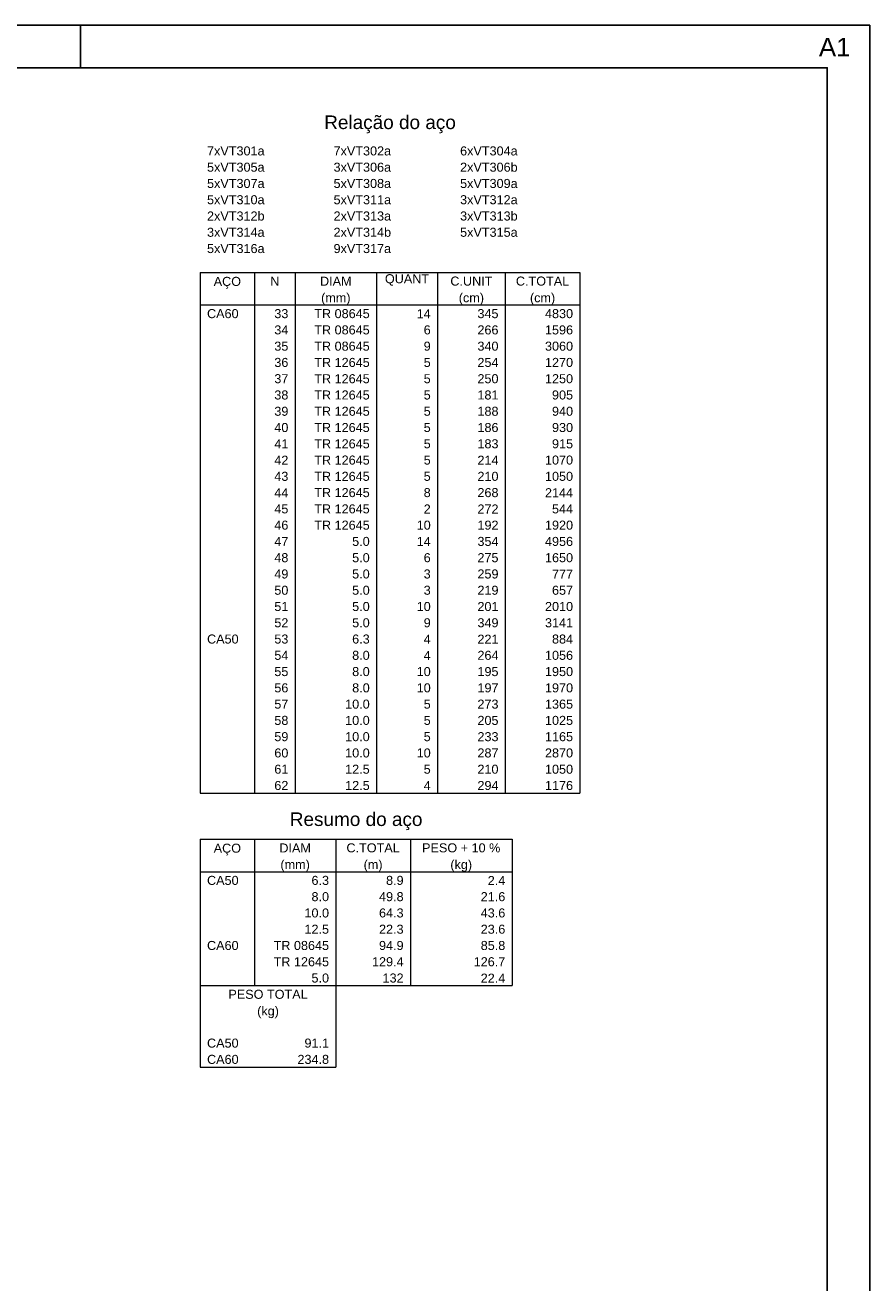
# Model space of a CAD drawing. Header units: millimetres. Extents: x 0 to 84.1, y 0 to 59.4.
# Tile 13 of 13: x 64.3 to 84.1, y 29.9 to 59.4. Entities that reach past the tile are written whole.
import ezdxf

# ---------------------------------------------------------------- set-up
doc = ezdxf.new("R2010")
doc.units = ezdxf.units.MM
doc.header["$MEASUREMENT"] = 0
doc.linetypes.add('NULL', pattern=[0])
doc.layers.add('DT-Relação do aço', color=9, linetype='Continuous', lineweight=5)
doc.layers.add('SEDUC_MARF', color=1, linetype='Continuous')
doc.layers.add('SEDUC_MARGG', color=7, linetype='Continuous')
doc.styles.add('Arial', font='txt')

msp = doc.modelspace()

# ---------------------------------------------------------------- linework, layer by layer
at = {"layer": 'DT-Relação do aço', "linetype": 'Continuous'}
for p, q in [((68.4085, 53.606), (77.3041, 53.606)), ((68.4085, 53.606), (68.4085, 52.8435)), ((69.6793, 53.606), (69.6793, 52.8435)), ((70.6324, 53.606), (70.6324, 52.8435)), ((72.5386, 53.606), (72.5386, 52.8435)), ((73.9683, 53.606), (73.9683, 52.8435)), ((75.5568, 53.606), (75.5568, 52.8435)), ((77.3041, 53.606), (77.3041, 52.8435)), ((68.4085, 52.8435), (77.3041, 52.8435)), ((68.4085, 52.8435), (68.4085, 41.4063)), ((69.6793, 52.8435), (69.6793, 41.4063)), ((70.6324, 52.8435), (70.6324, 41.4063)), ((72.5386, 52.8435), (72.5386, 41.4063)), ((73.9683, 52.8435), (73.9683, 41.4063)), ((75.5568, 52.8435), (75.5568, 41.4063)), ((77.3041, 52.8435), (77.3041, 41.4063)), ((68.4085, 41.4063), (77.3041, 41.4063)), ((68.4085, 40.3261), (75.7156, 40.3261)), ((68.4085, 40.3261), (68.4085, 39.5637)), ((69.6793, 40.3261), (69.6793, 39.5637)), ((71.5855, 40.3261), (71.5855, 39.5637)), ((73.3329, 40.3261), (73.3329, 39.5637)), ((75.7156, 40.3261), (75.7156, 39.5637)), ((68.4085, 39.5637), (75.7156, 39.5637)), ((68.4085, 39.5637), (68.4085, 36.895)), ((69.6793, 39.5637), (69.6793, 36.895)), ((71.5855, 39.5637), (71.5855, 36.895)), ((73.3329, 39.5637), (73.3329, 36.895)), ((75.7156, 39.5637), (75.7156, 36.895)), ((68.4085, 36.895), (75.7156, 36.895)), ((68.4085, 36.895), (68.4085, 35.7513)), ((71.5855, 36.895), (71.5855, 35.7513)), ((68.4085, 35.7513), (68.4085, 34.9888)), ((71.5855, 35.7513), (71.5855, 34.9888)), ((68.4085, 34.9888), (71.5855, 34.9888))]:
    msp.add_line(p, q, dxfattribs=at)
at = {"layer": 'SEDUC_MARF'}
msp.add_line((65.6, 59.4), (65.6, 58.4), dxfattribs=at)
msp.add_lwpolyline([(84.1, 59.4), (0, 59.4), (0, 0), (84.1, 0)], close=True, dxfattribs=at)
at = {"layer": 'SEDUC_MARGG'}
msp.add_lwpolyline([(2.5, 1), (83.1, 1), (83.1, 58.4), (2.5, 58.4)], close=True, dxfattribs=at)

# ---------------------------------------------------------------- texts
at = {"layer": 'Defpoints', "linetype": 'NULL', "insert": (82.9065, 59.1027), "char_height": 0.432, "width": 4.360829, "attachment_point": 1, "line_spacing_factor": 0.9, "style": 'Arial'}
msp.add_mtext('A1', dxfattribs=at)
at = {"layer": 'DT-Relação do aço', "color": 7, "linetype": 'NULL', "line_spacing_factor": 0.9, "style": 'Arial'}
for s, insert, char_height, width, attachment_point in [('Relação do aço', (72.8563, 56.8677), 0.3177, 6.115312, 8), ('7xVT301a', (68.5674, 56.3446), 0.2118, 2.643984, 7), ('7xVT302a', (71.5326, 56.3446), 0.2118, 2.643984, 7), ('6xVT304a', (74.4978, 56.3446), 0.2118, 2.643984, 7), ('5xVT305a', (68.5674, 55.9633), 0.2118, 2.643984, 7), ('3xVT306a', (71.5326, 55.9633), 0.2118, 2.643984, 7), ('2xVT306b', (74.4978, 55.9633), 0.2118, 2.643984, 7), ('5xVT307a', (68.5674, 55.5821), 0.2118, 2.643984, 7), ('5xVT308a', (71.5326, 55.5821), 0.2118, 2.643984, 7), ('5xVT309a', (74.4978, 55.5821), 0.2118, 2.643984, 7), ('5xVT310a', (68.5674, 55.2008), 0.2118, 2.643984, 7), ('5xVT311a', (71.5326, 55.2008), 0.2118, 2.643984, 7), ('3xVT312a', (74.4978, 55.2008), 0.2118, 2.643984, 7), ('2xVT312b', (68.5674, 54.8196), 0.2118, 2.643984, 7), ('3xVT313b', (74.4978, 54.8196), 0.2118, 2.643984, 7), ('2xVT313a', (71.5326, 54.8196), 0.2118, 2.643984, 7), ('3xVT314a', (68.5674, 54.4384), 0.2118, 2.643984, 7), ('2xVT314b', (71.5326, 54.4384), 0.2118, 2.643984, 7), ('5xVT315a', (74.4978, 54.4384), 0.2118, 2.643984, 7), ('5xVT316a', (68.5674, 54.0571), 0.2118, 2.643984, 7), ('9xVT317a', (71.5326, 54.0571), 0.2118, 2.643984, 7), ('AÇO', (69.0439, 53.2248), 0.2118, 1.256855, 8), ('N', (70.1559, 53.2946), 0.2118, 0.418857, 8), ('DIAM', (71.5855, 53.2946), 0.2118, 1.45, 8), ('QUANT', (73.2534, 53.2946), 0.2118, 2.03, 8), ('C.UNIT', (74.7625, 53.2946), 0.2118, 1.933145, 8), ('C.TOTAL', (76.4304, 53.2946), 0.2118, 2.449141, 8), ('(mm)', (71.5855, 52.8435), 0.2118, 1.352578, 8), ('(cm)', (74.7625, 52.8435), 0.2118, 1.159434, 8), ('(cm)', (76.4304, 52.8435), 0.2118, 1.159434, 8), ('CA60', (68.5674, 52.5322), 0.2118, 1.45085, 7), ('33', (70.4736, 52.5322), 0.2118, 0.645137, 9), ('TR 08645', (72.3798, 52.5322), 0.2118, 2.547129, 9), ('14', (73.8094, 52.5322), 0.2118, 0.645137, 9), ('345', (75.3979, 52.5322), 0.2118, 0.967705, 9), ('4830', (77.1453, 52.5322), 0.2118, 1.290273, 9), ('34', (70.4736, 52.1509), 0.2118, 0.645137, 9), ('TR 08645', (72.3798, 52.1509), 0.2118, 2.547129, 9), ('6', (73.8094, 52.1509), 0.2118, 0.322568, 9), ('266', (75.3979, 52.1509), 0.2118, 0.967705, 9), ('1596', (77.1453, 52.1509), 0.2118, 1.290273, 9), ('35', (70.4736, 51.7697), 0.2118, 0.645137, 9), ('TR 08645', (72.3798, 51.7697), 0.2118, 2.547129, 9), ('9', (73.8094, 51.7697), 0.2118, 0.322568, 9), ('340', (75.3979, 51.7697), 0.2118, 0.967705, 9), ('3060', (77.1453, 51.7697), 0.2118, 1.290273, 9), ('36', (70.4736, 51.3884), 0.2118, 0.645137, 9), ('TR 12645', (72.3798, 51.3884), 0.2118, 2.547129, 9), ('5', (73.8094, 51.3884), 0.2118, 0.322568, 9), ('254', (75.3979, 51.3884), 0.2118, 0.967705, 9), ('1270', (77.1453, 51.3884), 0.2118, 1.290273, 9), ('37', (70.4736, 51.0072), 0.2118, 0.645137, 9), ('TR 12645', (72.3798, 51.0072), 0.2118, 2.547129, 9), ('5', (73.8094, 51.0072), 0.2118, 0.322568, 9), ('250', (75.3979, 51.0072), 0.2118, 0.967705, 9), ('1250', (77.1453, 51.0072), 0.2118, 1.290273, 9), ('38', (70.4736, 50.626), 0.2118, 0.645137, 9), ('TR 12645', (72.3798, 50.626), 0.2118, 2.547129, 9), ('5', (73.8094, 50.626), 0.2118, 0.322568, 9), ('181', (75.3979, 50.626), 0.2118, 0.967705, 9), ('905', (77.1453, 50.626), 0.2118, 0.967705, 9), ('39', (70.4736, 50.2447), 0.2118, 0.645137, 9), ('TR 12645', (72.3798, 50.2447), 0.2118, 2.547129, 9), ('5', (73.8094, 50.2447), 0.2118, 0.322568, 9), ('188', (75.3979, 50.2447), 0.2118, 0.967705, 9), ('940', (77.1453, 50.2447), 0.2118, 0.967705, 9), ('40', (70.4736, 49.8635), 0.2118, 0.645137, 9), ('TR 12645', (72.3798, 49.8635), 0.2118, 2.547129, 9), ('5', (73.8094, 49.8635), 0.2118, 0.322568, 9), ('186', (75.3979, 49.8635), 0.2118, 0.967705, 9), ('930', (77.1453, 49.8635), 0.2118, 0.967705, 9), ('41', (70.4736, 49.4822), 0.2118, 0.645137, 9), ('TR 12645', (72.3798, 49.4822), 0.2118, 2.547129, 9), ('5', (73.8094, 49.4822), 0.2118, 0.322568, 9), ('183', (75.3979, 49.4822), 0.2118, 0.967705, 9), ('915', (77.1453, 49.4822), 0.2118, 0.967705, 9), ('42', (70.4736, 49.101), 0.2118, 0.645137, 9), ('TR 12645', (72.3798, 49.101), 0.2118, 2.547129, 9), ('5', (73.8094, 49.101), 0.2118, 0.322568, 9), ('214', (75.3979, 49.101), 0.2118, 0.967705, 9), ('1070', (77.1453, 49.101), 0.2118, 1.290273, 9), ('43', (70.4736, 48.7198), 0.2118, 0.645137, 9), ('TR 12645', (72.3798, 48.7198), 0.2118, 2.547129, 9), ('5', (73.8094, 48.7198), 0.2118, 0.322568, 9), ('210', (75.3979, 48.7198), 0.2118, 0.967705, 9), ('1050', (77.1453, 48.7198), 0.2118, 1.290273, 9), ('44', (70.4736, 48.3385), 0.2118, 0.645137, 9), ('TR 12645', (72.3798, 48.3385), 0.2118, 2.547129, 9), ('8', (73.8094, 48.3385), 0.2118, 0.322568, 9), ('268', (75.3979, 48.3385), 0.2118, 0.967705, 9), ('2144', (77.1453, 48.3385), 0.2118, 1.290273, 9), ('45', (70.4736, 47.9573), 0.2118, 0.645137, 9), ('TR 12645', (72.3798, 47.9573), 0.2118, 2.547129, 9), ('2', (73.8094, 47.9573), 0.2118, 0.322568, 9), ('272', (75.3979, 47.9573), 0.2118, 0.967705, 9), ('544', (77.1453, 47.9573), 0.2118, 0.967705, 9), ('46', (70.4736, 47.576), 0.2118, 0.645137, 9), ('TR 12645', (72.3798, 47.576), 0.2118, 2.547129, 9), ('10', (73.8094, 47.576), 0.2118, 0.645137, 9), ('192', (75.3979, 47.576), 0.2118, 0.967705, 9), ('1920', (77.1453, 47.576), 0.2118, 1.290273, 9), ('47', (70.4736, 47.1948), 0.2118, 0.645137, 9), ('5.0', (72.3798, 47.1948), 0.2118, 0.806279, 9), ('14', (73.8094, 47.1948), 0.2118, 0.645137, 9), ('354', (75.3979, 47.1948), 0.2118, 0.967705, 9), ('4956', (77.1453, 47.1948), 0.2118, 1.290273, 9), ('48', (70.4736, 46.8136), 0.2118, 0.645137, 9), ('5.0', (72.3798, 46.8136), 0.2118, 0.806279, 9), ('6', (73.8094, 46.8136), 0.2118, 0.322568, 9), ('275', (75.3979, 46.8136), 0.2118, 0.967705, 9), ('1650', (77.1453, 46.8136), 0.2118, 1.290273, 9), ('49', (70.4736, 46.4323), 0.2118, 0.645137, 9), ('5.0', (72.3798, 46.4323), 0.2118, 0.806279, 9), ('3', (73.8094, 46.4323), 0.2118, 0.322568, 9), ('259', (75.3979, 46.4323), 0.2118, 0.967705, 9), ('777', (77.1453, 46.4323), 0.2118, 0.967705, 9), ('50', (70.4736, 46.0511), 0.2118, 0.645137, 9), ('5.0', (72.3798, 46.0511), 0.2118, 0.806279, 9), ('3', (73.8094, 46.0511), 0.2118, 0.322568, 9), ('219', (75.3979, 46.0511), 0.2118, 0.967705, 9), ('657', (77.1453, 46.0511), 0.2118, 0.967705, 9), ('51', (70.4736, 45.6698), 0.2118, 0.645137, 9), ('5.0', (72.3798, 45.6698), 0.2118, 0.806279, 9), ('10', (73.8094, 45.6698), 0.2118, 0.645137, 9), ('201', (75.3979, 45.6698), 0.2118, 0.967705, 9), ('2010', (77.1453, 45.6698), 0.2118, 1.290273, 9), ('52', (70.4736, 45.2886), 0.2118, 0.645137, 9), ('5.0', (72.3798, 45.2886), 0.2118, 0.806279, 9), ('9', (73.8094, 45.2886), 0.2118, 0.322568, 9), ('349', (75.3979, 45.2886), 0.2118, 0.967705, 9), ('3141', (77.1453, 45.2886), 0.2118, 1.290273, 9), ('CA50', (68.5674, 44.9074), 0.2118, 1.45085, 7), ('53', (70.4736, 44.9074), 0.2118, 0.645137, 9), ('6.3', (72.3798, 44.9074), 0.2118, 0.806279, 9), ('4', (73.8094, 44.9074), 0.2118, 0.322568, 9), ('221', (75.3979, 44.9074), 0.2118, 0.967705, 9), ('884', (77.1453, 44.9074), 0.2118, 0.967705, 9), ('54', (70.4736, 44.5261), 0.2118, 0.645137, 9), ('8.0', (72.3798, 44.5261), 0.2118, 0.806279, 9), ('4', (73.8094, 44.5261), 0.2118, 0.322568, 9), ('264', (75.3979, 44.5261), 0.2118, 0.967705, 9), ('1056', (77.1453, 44.5261), 0.2118, 1.290273, 9), ('55', (70.4736, 44.1449), 0.2118, 0.645137, 9), ('8.0', (72.3798, 44.1449), 0.2118, 0.806279, 9), ('10', (73.8094, 44.1449), 0.2118, 0.645137, 9), ('195', (75.3979, 44.1449), 0.2118, 0.967705, 9), ('1950', (77.1453, 44.1449), 0.2118, 1.290273, 9), ('56', (70.4736, 43.7636), 0.2118, 0.645137, 9), ('8.0', (72.3798, 43.7636), 0.2118, 0.806279, 9), ('10', (73.8094, 43.7636), 0.2118, 0.645137, 9), ('197', (75.3979, 43.7636), 0.2118, 0.967705, 9), ('1970', (77.1453, 43.7636), 0.2118, 1.290273, 9), ('57', (70.4736, 43.3824), 0.2118, 0.645137, 9), ('10.0', (72.3798, 43.3824), 0.2118, 1.128848, 9), ('5', (73.8094, 43.3824), 0.2118, 0.322568, 9), ('273', (75.3979, 43.3824), 0.2118, 0.967705, 9), ('1365', (77.1453, 43.3824), 0.2118, 1.290273, 9), ('58', (70.4736, 43.0012), 0.2118, 0.645137, 9), ('10.0', (72.3798, 43.0012), 0.2118, 1.128848, 9), ('5', (73.8094, 43.0012), 0.2118, 0.322568, 9), ('205', (75.3979, 43.0012), 0.2118, 0.967705, 9), ('1025', (77.1453, 43.0012), 0.2118, 1.290273, 9), ('59', (70.4736, 42.6199), 0.2118, 0.645137, 9), ('10.0', (72.3798, 42.6199), 0.2118, 1.128848, 9), ('5', (73.8094, 42.6199), 0.2118, 0.322568, 9), ('233', (75.3979, 42.6199), 0.2118, 0.967705, 9), ('1165', (77.1453, 42.6199), 0.2118, 1.290273, 9), ('60', (70.4736, 42.2387), 0.2118, 0.645137, 9), ('10.0', (72.3798, 42.2387), 0.2118, 1.128848, 9), ('10', (73.8094, 42.2387), 0.2118, 0.645137, 9), ('287', (75.3979, 42.2387), 0.2118, 0.967705, 9), ('2870', (77.1453, 42.2387), 0.2118, 1.290273, 9), ('61', (70.4736, 41.8574), 0.2118, 0.645137, 9), ('12.5', (72.3798, 41.8574), 0.2118, 1.128848, 9), ('5', (73.8094, 41.8574), 0.2118, 0.322568, 9), ('210', (75.3979, 41.8574), 0.2118, 0.967705, 9), ('1050', (77.1453, 41.8574), 0.2118, 1.290273, 9), ('62', (70.4736, 41.4762), 0.2118, 0.645137, 9), ('12.5', (72.3798, 41.4762), 0.2118, 1.128848, 9), ('4', (73.8094, 41.4762), 0.2118, 0.322568, 9), ('294', (75.3979, 41.4762), 0.2118, 0.967705, 9), ('1176', (77.1453, 41.4762), 0.2118, 1.290273, 9), ('Resumo do aço', (72.0621, 40.5379), 0.3177, 6.163437, 8), ('AÇO', (69.0439, 39.9449), 0.2118, 1.256855, 8), ('DIAM', (70.6324, 40.0148), 0.2118, 1.45, 8), ('C.TOTAL', (72.4592, 40.0148), 0.2118, 2.449141, 8), ('PESO + 10 %', (74.5242, 40.0148), 0.2118, 3.594697, 8), ('(mm)', (70.6324, 39.5637), 0.2118, 1.352578, 8), ('(m)', (72.4592, 39.5637), 0.2118, 0.869434, 8), ('(kg)', (74.5242, 39.5637), 0.2118, 0.998857, 8), ('CA50', (68.5674, 39.2523), 0.2118, 1.45085, 7), ('6.3', (71.4267, 39.2523), 0.2118, 0.806279, 9), ('8.9', (73.174, 39.2523), 0.2118, 0.806279, 9), ('2.4', (75.5568, 39.2523), 0.2118, 0.806279, 9), ('8.0', (71.4267, 38.8711), 0.2118, 0.806279, 9), ('49.8', (73.174, 38.8711), 0.2118, 1.128848, 9), ('21.6', (75.5568, 38.8711), 0.2118, 1.128848, 9), ('10.0', (71.4267, 38.4898), 0.2118, 1.128848, 9), ('64.3', (73.174, 38.4898), 0.2118, 1.128848, 9), ('43.6', (75.5568, 38.4898), 0.2118, 1.128848, 9), ('12.5', (71.4267, 38.1086), 0.2118, 1.128848, 9), ('22.3', (73.174, 38.1086), 0.2118, 1.128848, 9), ('23.6', (75.5568, 38.1086), 0.2118, 1.128848, 9), ('CA60', (68.5674, 37.7273), 0.2118, 1.45085, 7), ('TR 08645', (71.4267, 37.7273), 0.2118, 2.547129, 9), ('94.9', (73.174, 37.7273), 0.2118, 1.128848, 9), ('85.8', (75.5568, 37.7273), 0.2118, 1.128848, 9), ('TR 12645', (71.4267, 37.3461), 0.2118, 2.547129, 9), ('129.4', (73.174, 37.3461), 0.2118, 1.451416, 9), ('126.7', (75.5568, 37.3461), 0.2118, 1.451416, 9), ('5.0', (71.4267, 36.9649), 0.2118, 0.806279, 9), ('132', (73.174, 36.9649), 0.2118, 0.967705, 9), ('22.4', (75.5568, 36.9649), 0.2118, 1.128848, 9), ('PESO TOTAL', (69.997, 36.5836), 0.2118, 3.641992, 8), ('(kg)', (69.997, 36.1325), 0.2118, 0.998857, 8), ('CA50', (68.5674, 35.4399), 0.2118, 1.45085, 7), ('91.1', (71.4267, 35.4399), 0.2118, 1.128848, 9), ('CA60', (68.5674, 35.0587), 0.2118, 1.45085, 7), ('234.8', (71.4267, 35.0587), 0.2118, 1.451416, 9)]:
    msp.add_mtext(s, dxfattribs=dict(at, insert=insert, char_height=char_height, width=width, attachment_point=attachment_point))

doc.saveas('drawing.dxf')
